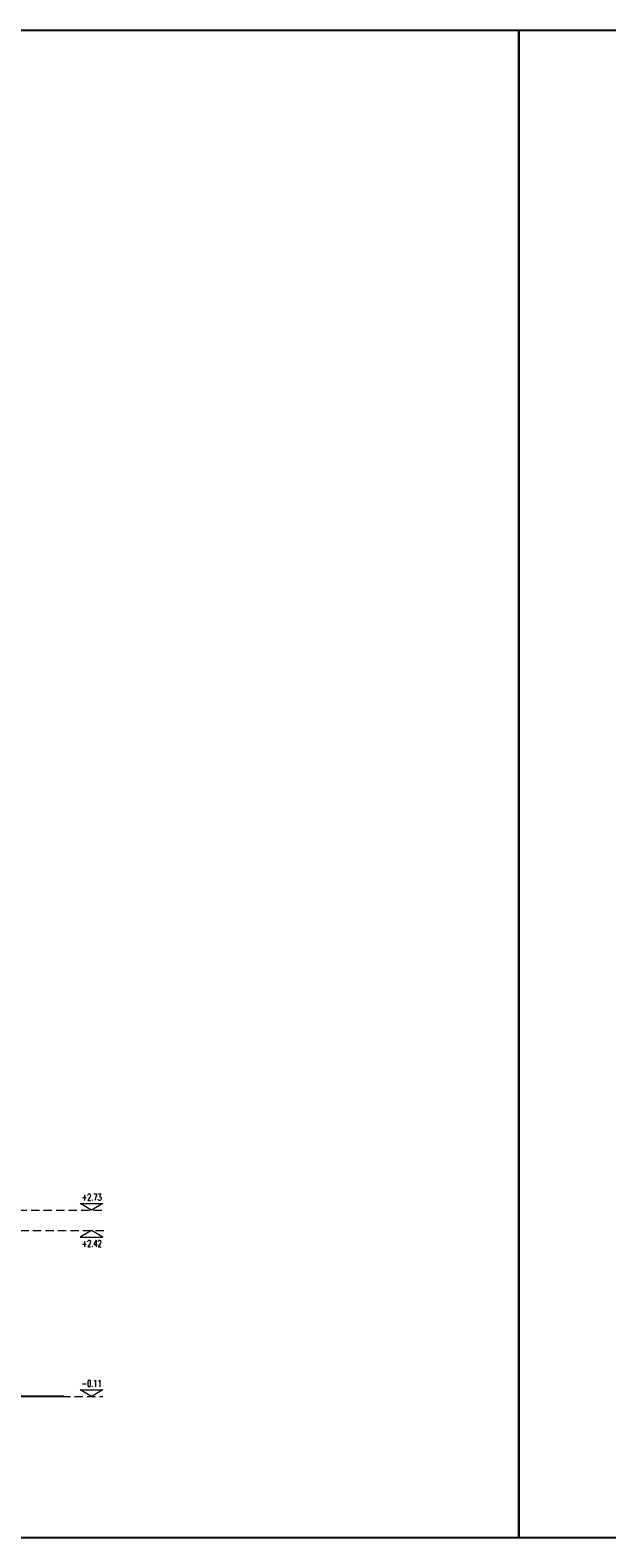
# Model space of a CAD drawing. Header units: millimetres. Extents: x 16698 to 93787, y -21104 to 39413.
# Tile 150 of 256: x 26874 to 27753, y 9527 to 11826. Entities that reach past the tile are written whole.
import ezdxf
from ezdxf.enums import TextEntityAlignment as Align

# ---------------------------------------------------------------- set-up
doc = ezdxf.new("R2010")
doc.units = ezdxf.units.MM
doc.linetypes.add('HIDDEN', pattern=[9.525, 6.35, -3.175])
doc.layers.add('!MODUS_OPIS', color=3, linetype='Continuous', lineweight=13)
doc.layers.add('__MODUS_ŚCIANY', color=2, linetype='Continuous', lineweight=35)
doc.styles.add('TXT', font='simplex.shx', dxfattribs={"width": 0.8})

msp = doc.modelspace()

# ---------------------------------------------------------------- linework, layer by layer
at = {"layer": '!MODUS_OPIS', "linetype": 'HIDDEN', "ltscale": 2}
for points in [[(25751.78657, 10026.23322), (26989.47062, 10026.23322)], [(25751.78657, 10026.23322), (26989.47062, 10026.23322)], [(26783.28657, 9995.23322), (26989.47062, 9995.23322)], [(26903.95561, 9742.23322), (26984.96625, 9742.23322)]]:
    msp.add_lwpolyline(points, dxfattribs=at)
at = {"layer": '!MODUS_OPIS'}
for points in [[(26967.64574, 10026.23322), (26950.32523, 10036.23322), (26984.96625, 10036.23322)], [(26967.64574, 9995.23322), (26950.32523, 9985.23322), (26984.96625, 9985.23322)], [(26967.64574, 9742.23322), (26950.32523, 9752.23322), (26984.96625, 9752.23322)]]:
    msp.add_lwpolyline(points, close=True, dxfattribs=at)
at = {"layer": '__MODUS_ŚCIANY', "ltscale": 2, "const_width": 3}
msp.add_lwpolyline([(26925.78049, 9742.23322), (26273.60707, 9742.23322)], dxfattribs=at)
at = {"layer": 'DEFPOINTS', "ltscale": 2}
msp.add_lwpolyline([(21875.11487, 11825.55027), (27619.20481, 11825.55027), (27619.20481, 9526.61475), (21875.11487, 9526.61475)], close=True, dxfattribs=at)
at = {"layer": 'DEFPOINTS', "color": 1, "ltscale": 2}
msp.add_lwpolyline([(27619.20481, 11825.55027), (33363.29476, 11825.55027), (33363.29476, 9526.61475), (27619.20481, 9526.61475)], close=True, dxfattribs=at)

# ---------------------------------------------------------------- texts
at = {"layer": '!MODUS_OPIS', "style": 'TXT', "width": 0.7}
for s, p in [('+2.73', (26968.10257, 10041.11628)), ('+2.42', (26968.10257, 9970.35016)), ('-0.11', (26968.10257, 9757.11628))]:
    msp.add_text(s, height=10, dxfattribs=at).set_placement(p, align=Align.CENTER)

doc.saveas('drawing.dxf')
